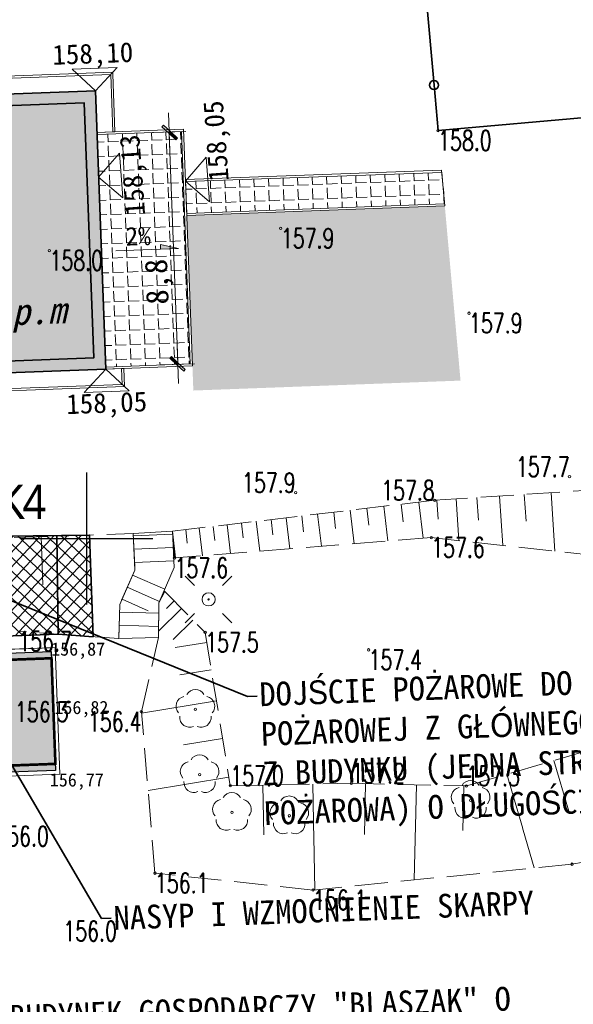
# Model space of a CAD drawing. Header units: feet. Extents: x 7493062 to 7493341, y 5986535 to 5986725.
# Tile 13 of 16: x 7493197 to 7493218, y 5986632 to 5986670. Entities that reach past the tile are written whole.
import ezdxf
from ezdxf import colors
from ezdxf.entities.mleader import LeaderData, LeaderLine
from ezdxf.enums import TextEntityAlignment as Align
from ezdxf.math import Vec2, Vec3

# ---------------------------------------------------------------- set-up
doc = ezdxf.new("R2010")
doc.units = ezdxf.units.FT
doc.header["$MEASUREMENT"] = 0
for name, pattern in [('1', [0]), ('1_1', [0]), ('1_OTKS', [0]), ('1_OTKSG', [0]), ('1_OTRK', [1.75, 1.25, -0.5]), ('1_OTRKG', [1.75, 1.25, -0.5]), ('HIDDEN2', [4.7625, 3.175, -1.5875])]:
    doc.linetypes.add(name, pattern=pattern)
doc.layers.get('0').update_dxf_attribs({"color": 250, "linetype": 'CONTINUOUS', "lineweight": 100})
doc.layers.get('Defpoints').update_dxf_attribs({"linetype": 'CONTINUOUS'})
doc.layers.add('1_DZIALKI', color=7, linetype='CONTINUOUS')
doc.layers.add('A_OZN_OPIS', color=7, linetype='CONTINUOUS')
for name, color, linetype, lineweight in [('_droga', 7, 'CONTINUOUS', 30), ('_k_droga', 3, 'CONTINUOUS', 30), ('_k_kreskowanie', 250, 'CONTINUOUS', 5), ('_k_opis', 1, 'CONTINUOUS', 13), ('_k_skarpa', 7, 'CONTINUOUS', 35), ('_k_widok', 7, 'CONTINUOUS', 18), ('_k_wymiar', 7, 'CONTINUOUS', 13), ('_k_zarys', 7, 'HIDDEN2', 20), ('_k_ściany', 7, 'CONTINUOUS', 35), ('KANALIZACJA SANITARNA PROJ.', 32, 'CONTINUOUS', 0), ('Obrys', 7, 'CONTINUOUS', 25), ('OTK_L_6', 7, '1_OTKS', 18), ('OTO_L_0', 7, 'CONTINUOUS', 35), ('OTR_L_1', 7, '1_OTRK', 18), ('OTR_T_1', 7, 'CONTINUOUS', 18), ('OTZ_T_0', 250, 'CONTINUOUS', 18), ('SIATKA_L_0', 7, '1', 25), ('SUE_T_3', 7, 'CONTINUOUS', 18), ('SUP_T_2', 7, 'CONTINUOUS', 18), ('WYMIAR-ARCH', 7, 'CONTINUOUS', 9)]:
    doc.layers.add(name, color=color, linetype=linetype, lineweight=lineweight)
doc.layers.add('_k_niewidoczna', color=72, linetype='CONTINUOUS', lineweight=9, plot=False)
doc.styles.add('GENERATED_STYLE_1', font='MS Gothic.ttf')
doc.styles.add('GENERATED_STYLE_6', font='GOTHICBI.TTF')
doc.styles.get("Standard").update_dxf_attribs({"font": 'Simplex.SHX'})
doc.dimstyles.new('zag 500', dxfattribs={"dimtxt": 0.85, "dimasz": 0.09, "dimexe": 1.25, "dimexo": 0.625, "dimgap": 0.1, "dimtad": 1, "dimtxsty": 'GENERATED_STYLE_1', "dimblk": 'W', "dimcen": 2.5, "dimse1": 1, "dimse2": 1, "dimclrd": 7, "dimclrt": 256, "dimadec": 0, "dimazin": 0, "dimtfac": 1, "dimtmove": 0, "dimatfit": 0, "dimfxl": 1.25, "dimlwd": 5, "dimarcsym": 0})

# ---------------------------------------------------------------- blocks, each defined once
blk = doc.blocks.new('2_OTRN')
at = {"linetype": 'Continuous'}
blk.add_circle((0, 0), 0.045, dxfattribs=at)
blk = doc.blocks.new('2_OTZL')
at = {"linetype": 'Continuous'}
blk.add_circle((0, 0), 0.045, dxfattribs=at)
for centre, start, end in [((0, 0.375), 30.1401, 149.8599), ((-0.357, 0.116), 102.1445, 221.86), ((0.357, 0.116), 318.14, 77.8555), ((-0.22, -0.303), 174.1482, 293.8542), ((0.22, -0.303), 246.1458, 5.8518)]:
    blk.add_arc(centre, 0.375, start, end, dxfattribs=at)
blk = doc.blocks.new('4_SUEO_W')
at = {"linetype": 'Continuous'}
for p, q in [((-0.53035, 0.53035), (-0.8839, 0.8839)), ((0.53035, 0.53035), (0.8839, 0.8839)), ((-0.53035, -0.53035), (-0.8839, -0.8839)), ((0.53035, -0.53035), (0.8839, -0.8839))]:
    blk.add_line(p, q, dxfattribs=at)
blk.add_circle((0, 0), 0.025, dxfattribs=at)
blk = doc.blocks.new('4_SUPP')
at = {"linetype": 'Continuous'}
blk.add_circle((0, 0), 0.25, dxfattribs=at)
blk = doc.blocks.new('KM_Lutry')
at = {"layer": '_k_kreskowanie'}
h = blk.add_hatch(color=7, dxfattribs=at)
h.dxf.hatch_style = 1
h.paths.add_polyline_path([(0, 9.57), (0.44, 9.57), (0.44, 10.1), (18.41, 10.1), (18.41, 0.44), (10.79, 0.44), (10.79, 1.44), (10.12, 1.44), (10.12, 1), (10.35, 1), (10.35, 0), (18.85, 0), (18.85, 10.54), (0, 10.54)])
h.paths.add_polyline_path([(0, 5.38), (0.44, 5.38), (0.44, 8.53), (0, 8.53)], flags=17)
h.paths.add_polyline_path([(0.44, 3.88), (0, 3.88), (0, 0), (8.19, 0), (8.19, 1), (8.42, 1), (8.42, 1.44), (7.75, 1.44), (7.75, 0.44), (0.44, 0.44)], flags=17)
at = {"layer": '_k_widok', "transparency": 33554559}
h = blk.add_hatch(color=31, dxfattribs=at)
h.dxf.hatch_style = 1
h.paths.add_polyline_path([(18.41, 10.1), (0.44, 10.1), (0.44, 0.44), (7.75, 0.44), (7.75, 1.44), (8.51, 1.44), (10.79, 1.44), (10.79, 0.44), (18.41, 0.44)])
at = {"layer": '_k_widok', "ltscale": 0.1}
h = blk.add_hatch(color=256, dxfattribs=at)
h.dxf.hatch_style = 1
h.paths.add_polyline_path([(-0.5, 9.05), (-1.688, 10.048), (-1.696, 8.062)])
h = blk.add_hatch(color=256, dxfattribs=at)
h.dxf.hatch_style = 1
h.paths.add_polyline_path([(-0.5, 4.63), (-1.688, 5.628), (-1.696, 3.642)])
h = blk.add_hatch(color=256, dxfattribs=at)
h.dxf.hatch_style = 1
h.paths.add_polyline_path([(9.27, -0.5), (8.272, -1.688), (10.258, -1.696)])
at = {"layer": '_k_widok', "color": 250, "ltscale": 0.1}
for points in [[(-1.688, 10.048), (-1.696, 8.062), (-0.5, 9.05), (-1.688, 10.048)], [(-1.688, 5.628), (-1.696, 3.642), (-0.5, 4.63), (-1.688, 5.628)], [(8.272, -1.688), (10.258, -1.696), (9.27, -0.5), (8.272, -1.688)]]:
    blk.add_lwpolyline(points, dxfattribs=at)
at = {"layer": '_k_widok'}
for points in [[(0, 9.57), (0.44, 9.57), (0.44, 8.53), (0, 8.53)], [(0, 5.38), (0.44, 5.38), (0.44, 3.88), (0, 3.88)], [(8.42, 1), (10.12, 1), (10.12, 1.44), (8.42, 1.44)]]:
    blk.add_lwpolyline(points, close=True, dxfattribs=at)
at = {"layer": '_k_zarys', "ltscale": 0.1}
blk.add_lwpolyline([(8.19, 0), (10.35, 0)], dxfattribs=at)
at = {"layer": '_k_ściany'}
for points in [[(0, 9.57), (0, 10.54), (18.85, 10.54), (18.85, 0), (10.35, 0), (10.35, 1), (10.12, 1)], [(0.44, 9.57), (0.44, 10.1), (18.41, 10.1), (18.41, 0.44), (10.79, 0.44), (10.79, 1.44), (10.12, 1.44)], [(0, 9.57), (0.44, 9.57)], [(0, 5.38), (0, 8.53)], [(0, 8.53), (0.44, 8.53)], [(0.44, 5.38), (0.44, 8.53)], [(0, 5.38), (0.44, 5.38)], [(8.42, 1), (8.19, 1), (8.19, 0), (0, 0), (0, 3.88)], [(0, 3.88), (0.44, 3.88)], [(8.42, 1.44), (7.75, 1.44), (7.75, 0.44), (0.44, 0.44), (0.44, 3.88)], [(8.42, 1), (8.42, 1.44)], [(10.12, 1.44), (10.12, 1)]]:
    blk.add_lwpolyline(points, dxfattribs=at)
at = {"layer": 'Obrys', "lineweight": 25}
blk.add_circle((3.568, 5.922), 1.5, dxfattribs=at)
at = {"layer": 'A_OZN_OPIS', "linetype": 'Continuous', "insert": (9.911, 1.506), "char_height": 1, "width": 22.73026, "attachment_point": 8, "rotation": 0, "style": 'GENERATED_STYLE_6'}
blk.add_mtext('\\A1;±{\\fMS Gothic|b1|i1|c238|p49;0,00 = 158,15 m.n.p.m}', dxfattribs=at)
at = {"layer": 'Obrys', "lineweight": 20, "char_height": 1.5911, "width": 1.76347, "attachment_point": 3, "rotation": 357.4021, "style": 'GENERATED_STYLE_1'}
for s, insert in [('{\\fVerdana|b0|i0|c238|p34;I}', (9.331, 7.398)), ('{\\fVerdana|b0|i0|c238|p34;1}', (4.109, 6.737))]:
    blk.add_mtext(s, dxfattribs=dict(at, insert=insert))
blk = doc.blocks.new('spadek')
at = {"transparency": 33554559}
h = blk.add_hatch(color=256, dxfattribs=at)
h.dxf.hatch_style = 1
h.paths.add_polyline_path([(0, 0), (-0.258, -0.81), (-0.043, -0.879)])
at = {"layer": '_k_widok'}
blk.add_lwpolyline([(-0.902, -2.834), (0, 0), (-0.043, -0.879), (-0.258, -0.81)], dxfattribs=at)
blk = doc.blocks.new('W')
at = {"layer": 'WYMIAR-ARCH'}
h = blk.add_hatch(color=256, dxfattribs=at)
h.paths.add_polyline_path([(0, 0.76), (0, 0), (0.65, 0), (2.98, 2.33), (2.27, 3.04)])
h.paths.add_polyline_path([(-0.56, 0.21), (-0.76, 0), (0, 0), (0, 0.76)])
h.paths.add_polyline_path([(0, -0.65), (0.15, -0.5), (0.65, 0), (0, 0)])
h.paths.add_polyline_path([(0, 0), (-0.76, 0), (-3.39, -2.62), (-2.68, -3.33), (0, -0.65)])
blk.add_hatch(color=256, dxfattribs=at).paths.add_polyline_path([(-0.76, 0), (-3.39, -2.62), (-2.68, -3.33), (0, -0.65), (0, 0)])
for p, q in [((0, -7), (0, 7)), ((-8, 0), (8, 0)), ((-0.56, 0.21), (-3.39, -2.62)), ((-0.56, 0.21), (2.27, 3.04)), ((0.15, -0.5), (2.98, 2.33)), ((2.27, 3.04), (2.98, 2.33)), ((-3.39, -2.62), (-2.68, -3.33)), ((0.15, -0.5), (-2.68, -3.33))]:
    blk.add_line(p, q, dxfattribs=at)
blk = doc.blocks.new('*D467')
at = {"layer": '_k_wymiar', "color": 7, "lineweight": 5, "transparency": 16777216}
blk.add_line((42.583, 27.995), (42.583, 36.615), dxfattribs=at)
at = {"layer": 'Defpoints', "color": 0, "lineweight": 100, "transparency": 16777216}
for p in [(39.851, 36.705), (42.583, 36.705), (39.851, 27.905)]:
    blk.add_point(p, dxfattribs=at)
at = {"layer": '_k_wymiar', "color": 7, "lineweight": 5, "transparency": 16777216, "xscale": 0.09, "yscale": 0.09, "zscale": 0.09}
for p, rotation in [((42.583, 36.705), 90.00000000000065), ((42.583, 27.905), 270.0000000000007)]:
    blk.add_blockref('W', p, dxfattribs=dict(at, rotation=rotation))
at = {"layer": '_k_wymiar', "transparency": 16777216, "insert": (42.004, 31.057), "char_height": 0.85, "attachment_point": 5, "rotation": 90, "style": 'GENERATED_STYLE_1'}
blk.add_mtext('8,8', dxfattribs=at)
blk = doc.blocks.new('dz_89')
at = {"layer": '_k_droga', "transparency": 33554483}
h = blk.add_hatch(color=1, dxfattribs=at)
h.dxf.hatch_style = 1
h.paths.add_polyline_path([(37.393, 16.97), (32.135, 16.97, 0.189501), (24.644, 14.025, -0.021986), (24.89, 13.09, 0.037008), (26.512, 12.97), (37.393, 12.97)], flags=17)
h.paths.add_polyline_path([(25.475, -23.498), (21.921, -23.92, -0.097719), (21.101, -19.741), (21.141, 10.746, 0.180353), (19.438, 15.331), (16.177, 19.107, -0.090114), (14.18, 22.495), (17.933, 23.878, 0.090114), (19.204, 21.722), (21.215, 19.394, 0.217942), (26.512, 16.97), (37.393, 16.97), (37.393, 12.97), (32.135, 12.97, 0.413835), (25.135, 5.979), (25.1, -21.228, 0.082721)])
h = blk.add_hatch(color=1, dxfattribs=at)
h.dxf.hatch_style = 1
h.paths.add_polyline_path([(37.393, 16.97), (32.135, 16.97, 0.189501), (24.644, 14.025, -0.021986), (24.89, 13.09, 0.037008), (26.512, 12.97), (37.393, 12.97)])
at = {"layer": '_k_kreskowanie'}
h = blk.add_hatch(dxfattribs=at)
h.set_pattern_fill('ANGLE', color=256, scale=2)
h.set_pattern_definition([(360, (39.85144, 36.70536), (0, 0.55), [0.4, -0.15]), (90, (39.85144, 36.70536), (-0.55, 3e-17), [0.4, -0.15])])
h.paths.add_polyline_path([(39.851, 27.905), (43.051, 27.905), (43.051, 36.705), (39.851, 36.705)])
h = blk.add_hatch(dxfattribs=at)
h.set_pattern_fill('ANGLE', color=256, scale=2)
h.set_pattern_definition([(360, (43.11144, 34.80267), (0, 0.55), [0.4, -0.15]), (90, (43.11144, 34.80267), (-0.55, 3e-17), [0.4, -0.15])])
h.paths.add_polyline_path([(52.83, 34.795), (43.111, 34.803), (43.111, 33.603), (52.892, 33.603)])
at = {"layer": '_k_widok', "true_color": 0xffffff, "transparency": 33554559}
h = blk.add_hatch(color=7, dxfattribs=at)
h.dxf.hatch_style = 1
edge = h.paths.add_edge_path()
edge.add_line((25.62, -5.244), (25.634, 5.479))
edge.add_arc((32.884, 5.47), 7.25, 90, 179.926, ccw=False)
edge.add_line((32.884, 12.72), (37.393, 12.72))
edge.add_line((37.393, 12.72), (37.393, 17.22))
edge.add_line((37.393, 17.22), (27.071, 17.22))
edge.add_arc((27.071, 24.47), 7.25, 220.8203, 270, ccw=False)
edge.add_line((21.585, 19.731), (19.582, 22.048))
edge.add_arc((24.501, 26.297), 6.5, 180.0009, 220.8204, ccw=False)
edge.add_line((18.001, 26.297), (18.001, 37.625))
edge.add_line((18.001, 37.625), (13.001, 37.625))
edge.add_line((13.001, 37.625), (13.001, 26.297))
edge.add_arc((24.502, 26.297), 11.5, 180.0006, 220.8202)
edge.add_line((15.799, 18.78), (19.06, 15.005))
edge.add_arc((14.141, 10.756), 6.5, -0.0737, 40.8197, ccw=False)
edge.add_line((20.641, 10.747), (20.601, -19.74))
edge.add_line((20.601, -19.74), (20.44, -24.096))
edge.add_line((20.44, -24.096), (27.266, -23.285))
edge.add_line((27.266, -23.285), (25.6, -21.229))
edge.add_line((25.6, -21.229), (25.62, -5.244))
at = {"layer": '_k_widok', "true_color": 0x727430, "transparency": 33554483}
h = blk.add_hatch(color=67, dxfattribs=at)
h.dxf.hatch_style = 1
h.paths.add_polyline_path([(52.895, 33.523), (43.131, 33.523), (43.131, 26.894), (53.244, 26.894)])
at = {"layer": '_droga'}
blk.add_lwpolyline([(20.44, -24.096), (20.44, -24.096), (20.601, -19.74), (20.641, 10.747, 0.180349), (19.06, 15.005), (15.799, 18.78, -0.180016), (13.001, 26.297), (13.001, 37.625), (13.001, 37.625), (18.001, 37.625), (18.001, 26.297, 0.180016), (19.582, 22.048), (19.706, 21.905), (21.585, 19.731, 0.217942), (27.071, 17.22), (37.393, 17.22), (37.393, 12.72), (32.884, 12.72, 0.413835), (25.634, 5.479), (25.62, -5.244), (25.6, -21.229), (27.266, -23.285), (20.44, -24.096)], format="xyb", dxfattribs=at)
at = {"layer": '_k_skarpa'}
blk.add_lwpolyline([(38.993, 17.727), (37.68, 17.87), (31.551, 17.87), (31.551, 21.755), (39.008, 21.575), (38.993, 17.727)], dxfattribs=at)
at = {"layer": '_k_widok'}
for points in [[(40.7, 39.214), (39.851, 38.365), (39.003, 39.214), (40.7, 39.214)], [(21.001, 38.365), (21.001, 37.775), (20.401, 37.775), (20.401, 38.965), (40.451, 38.965), (40.451, 36.785), (39.851, 36.785), (39.851, 38.365), (21.001, 38.365)], [(40.731, 34.279), (39.851, 35.095), (40.668, 35.975), (40.731, 34.279)], [(44.011, 34.006), (43.131, 34.823), (43.948, 35.702), (44.011, 34.006)], [(39.003, 26.977), (39.851, 27.825), (40.7, 26.977), (39.003, 26.977)]]:
    blk.add_lwpolyline(points, dxfattribs=at)
for points in [[(20.321, 37.775), (20.401, 37.775), (20.401, 38.965), (40.451, 38.965), (40.451, 36.785), (40.531, 36.785), (40.531, 38.965), (40.531, 39.045), (20.321, 39.045)], [(39.851, 36.785), (43.131, 36.785), (43.131, 27.825), (39.851, 27.825)], [(39.851, 36.705), (43.051, 36.705), (43.051, 27.905), (39.851, 27.905)], [(32.431, 27.825), (40.451, 27.825), (40.451, 27.225), (32.431, 27.225)], [(32.431, 27.225), (40.451, 27.225), (40.451, 27.825), (40.531, 27.825), (40.531, 27.145), (32.431, 27.145)]]:
    blk.add_lwpolyline(points, close=True, dxfattribs=at)
for points in [[(12.851, 37.775), (12.851, 37.775), (18.151, 37.775), (18.151, 26.297, 0.180016), (19.696, 22.146), (19.82, 22.003), (21.698, 19.829, 0.217942), (27.071, 17.37), (37.543, 17.37), (37.543, 12.57), (32.884, 12.57, 0.413835), (25.784, 5.479), (25.77, -5.244), (25.75, -21.176), (27.442, -23.264), (20.29, -24.114), (20.451, -19.737), (20.491, 10.747, 0.180349), (18.946, 14.907), (15.685, 18.682, -0.180016), (12.851, 26.297), (12.851, 26.375)], [(19.696, 22.146), (21.698, 19.829, 0.217942), (27.071, 17.37), (37.393, 17.37)]]:
    blk.add_lwpolyline(points, format="xyb", dxfattribs=at)
at = {"layer": '_k_widok', "color": 7}
for points in [[(43.131, 34.883), (52.826, 34.883), (52.895, 33.523), (43.131, 33.523)], [(43.131, 34.803), (52.83, 34.795), (52.892, 33.603), (43.131, 33.603)]]:
    blk.add_lwpolyline(points, close=True, dxfattribs=at)
at = {"layer": '_k_zarys', "color": 1, "ltscale": 0.3, "const_width": 0.1}
for points in [[(21.215, 19.394, 0.217939), (26.512, 16.97), (37.393, 16.97)], [(37.393, 12.97), (26.512, 12.97, -0.217938), (18.188, 16.779, -0.217938)], [(21.135, 5.984), (21.135, 5.984, -0.413835), (32.135, 16.97), (37.393, 16.97), (37.393, 12.97), (32.135, 12.97, 0.413835), (25.135, 5.979), (25.135, 5.979)]]:
    blk.add_lwpolyline(points, format="xyb", dxfattribs=at)
at = {"layer": '_k_widok', "color": 1, "xscale": -0.8, "yscale": 0.8, "zscale": 0.8, "rotation": 252.3426731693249}
blk.add_blockref('spadek', (42.772, 32.287), dxfattribs=at)
at = {"layer": '_k_ściany'}
blk.add_blockref('KM_Lutry', (21.001, 27.825), dxfattribs=at)
at = {"layer": '1_DZIALKI', "lineweight": 9, "style": 'GENERATED_STYLE_1'}
for s, rotation, p in [('158,10', 0, (39.802, 39.686)), ('158,05', 92.1269, (44.429, 36.301)), ('158,13', 92.1269, (41.221, 35.132))]:
    blk.add_text(s, height=0.75, rotation=rotation, dxfattribs=at).set_placement(p, align=Align.MIDDLE)
at = {"layer": '_k_opis', "color": 7, "style": 'GENERATED_STYLE_1'}
blk.add_text('2%%%', height=0.7, rotation=359.3864, dxfattribs=at).set_placement((41.262, 32.807), align=Align.MIDDLE)
at = {"layer": '_k_wymiar'}
dim = blk.add_linear_dim(base=(42.583, 36.705), p1=(39.851, 27.905), p2=(39.851, 36.705), angle=90, dimstyle='zag 500', dxfattribs=at)
dim.commit()
dim.dimension.update_dxf_attribs({"geometry": '*D467', "text_midpoint": (42.583, 31.057), "dimtype": 161})
at = {"layer": '_k_widok'}
ml = blk.add_multileader_mtext('Standard', dxfattribs=at)
ml.set_content('{\\fMS Gothic|b0|i0|c128|p49;DOJ}Ś{\\fMS Gothic|b0|i0|c128|p49;CIE PO}Ż{\\fMS Gothic|b0|i0|c128|p49;AROWE DO DROGI PO}Ż{\\fMS Gothic|b0|i0|c128|p49;AROWEJ Z G}Ł{\\fMS Gothic|b0|i0|c128|p49;ÓWNEGO WYJ}Ś{\\fMS Gothic|b0|i0|c128|p49;CIA Z BUDYNKU (JEDNA STREFA PO}Ż{\\fMS Gothic|b0|i0|c128|p49;AROWA) O D}Ł{\\fMS Gothic|b0|i0|c128|p49;UGO}Ś{\\fMS Gothic|b0|i0|c128|p49;CI L=1}8,20{\\fMS Gothic|b0|i0|c128|p49;m}', color=256, style='GENERATED_STYLE_1')
ml.set_leader_properties()
ml.build(insert=Vec2(0, 0))
ml.multileader.update_dxf_attribs({"text_right_attachment_type": 6, "dogleg_length": 0.36, "arrow_head_size": 1})
ctx = ml.context
ctx.base_point, ctx.char_height, ctx.arrow_head_size, ctx.landing_gap_size, ctx.plane_origin = Vec3(45.113, 15.253), 0.9, 1, 0.09, Vec3(15.533, 9.533)
ctx.right_attachment = 6
notes = []
notes.append((ctx, [(1, (1, 1, 0), (44.753, 15.253), (1, 0), 0.36, [(0, [(20.197, 26.285)], 0, [])])]))
ctx.mtext.insert, ctx.mtext.width, ctx.mtext.flow_direction = Vec3(45.203, 15.76), 18.71097, 5
ctx.mtext.has_bg_fill, ctx.mtext.bg_color, ctx.mtext.bg_scale_factor, ctx.mtext.bg_transparency, ctx.mtext.use_window_bg_color = 1, -1073741824, 1.5, 0, 1
for ctx, leaders in notes:
    for number, flags, end, landing, length, lines in leaders:
        leader = LeaderData()
        leader.index, (leader.has_last_leader_line, leader.has_dogleg_vector, leader.attachment_direction) = number, flags
        leader.last_leader_point, leader.dogleg_vector, leader.dogleg_length = Vec3(end), Vec3(landing), length
        for number, points, colour, breaks in lines:
            line = LeaderLine()
            line.index, line.vertices, line.color, line.breaks = number, Vec3.list(points), colors.encode_raw_color(colour), breaks
            leader.lines.append(line)
        ctx.leaders.append(leader)
at = {"layer": '_k_skarpa'}
blk.add_lwpolyline([(37.68, 17.87), (37.77, 21.605)], dxfattribs=at)
at = {"layer": '1_DZIALKI', "lineweight": 9, "style": 'GENERATED_STYLE_1'}
blk.add_text('158,05', height=0.75, rotation=0, dxfattribs=at).set_placement((39.837, 26.456), align=Align.MIDDLE)
at = {"layer": '_k_widok'}
ml = blk.add_multileader_mtext('Standard', dxfattribs=at)
ml.set_content('{\\fMS Gothic|b0|i0|c128|p49;BUDYNEK }GOSPODARCZY {\\fMS Gothic|b0|i0|c128|p49;"BLASZAK"} O WYMIARZE  3mx6m I WYSOKOŚCI 2,3m  {\\fMS Gothic|b0|i0|c128|p49;PRZEZNACZONY DO ROZBIÓRKI }', color=256, style='GENERATED_STYLE_1')
ml.set_leader_properties()
ml.build(insert=Vec2(0, 0))
ml.multileader.update_dxf_attribs({"text_right_attachment_type": 6, "dogleg_length": 0.36, "arrow_head_size": 1})
ctx = ml.context
ctx.base_point, ctx.char_height, ctx.arrow_head_size, ctx.landing_gap_size, ctx.plane_origin = Vec3(35.207, 3.456), 0.9, 1, 0.09, Vec3(24.141, -5.754)
ctx.right_attachment = 6
notes = []
notes.append((ctx, [(1, (1, 1, 0), (34.847, 3.456), (1, 0), 0.36, [(0, [(25.879, 10.999)], 0, [])])]))
ctx.mtext.insert, ctx.mtext.width, ctx.mtext.flow_direction = Vec3(35.297, 3.908), 23.05638, 5
ctx.mtext.has_bg_fill, ctx.mtext.bg_color, ctx.mtext.bg_scale_factor, ctx.mtext.bg_transparency, ctx.mtext.use_window_bg_color = 1, -1073741824, 1.5, 0, 1
for ctx, leaders in notes:
    for number, flags, end, landing, length, lines in leaders:
        leader = LeaderData()
        leader.index, (leader.has_last_leader_line, leader.has_dogleg_vector, leader.attachment_direction) = number, flags
        leader.last_leader_point, leader.dogleg_vector, leader.dogleg_length = Vec3(end), Vec3(landing), length
        for number, points, colour, breaks in lines:
            line = LeaderLine()
            line.index, line.vertices, line.color, line.breaks = number, Vec3.list(points), colors.encode_raw_color(colour), breaks
            leader.lines.append(line)
        ctx.leaders.append(leader)
ml = blk.add_multileader_mtext('Standard', dxfattribs=at)
ml.set_content('NASYP I WZMOCNIENIE SKARPY', color=256, style='GENERATED_STYLE_1')
ml.set_leader_properties()
ml.build(insert=Vec2(0, 0))
ml.multileader.update_dxf_attribs({"text_right_attachment_type": 6, "dogleg_length": 0.36, "arrow_head_size": 1})
ctx = ml.context
ctx.base_point, ctx.char_height, ctx.arrow_head_size, ctx.landing_gap_size, ctx.plane_origin = Vec3(39.284, 7.056), 0.9, 1, 0.09, Vec3(9.704, 1.336)
ctx.right_attachment = 6
notes = []
notes.append((ctx, [(1, (1, 1, 0), (38.924, 7.056), (1, 0), 0.36, [(1, [(25.31, 19.32), (32.688, 18.65)], 0, [])])]))
ctx.mtext.insert, ctx.mtext.width, ctx.mtext.flow_direction = Vec3(39.374, 7.508), 18.1442, 5
ctx.mtext.has_bg_fill, ctx.mtext.bg_color, ctx.mtext.bg_scale_factor, ctx.mtext.bg_transparency, ctx.mtext.use_window_bg_color = 1, -1073741824, 1.5, 0, 1
for ctx, leaders in notes:
    for number, flags, end, landing, length, lines in leaders:
        leader = LeaderData()
        leader.index, (leader.has_last_leader_line, leader.has_dogleg_vector, leader.attachment_direction) = number, flags
        leader.last_leader_point, leader.dogleg_vector, leader.dogleg_length = Vec3(end), Vec3(landing), length
        for number, points, colour, breaks in lines:
            line = LeaderLine()
            line.index, line.vertices, line.color, line.breaks = number, Vec3.list(points), colors.encode_raw_color(colour), breaks
            leader.lines.append(line)
        ctx.leaders.append(leader)
at = {"layer": '_k_kreskowanie'}
h = blk.add_hatch(dxfattribs=at)
h.set_pattern_fill('ANSI37', color=256, scale=3)
h.paths.add_polyline_path([(39.008, 21.575), (31.551, 21.755), (31.551, 17.87), (37.68, 17.87), (38.993, 17.727)])
h.paths.add_polyline_path([(28.991, 21.825), (23.008, 21.987), (19.237, 23.745), (20.074, 22.473), (22.077, 20.155), (24.325, 18.468), (26.826, 17.874), (28.991, 17.87)])

msp = doc.modelspace()

# ---------------------------------------------------------------- block references
at = {"layer": '_k_ściany', "rotation": 2.126854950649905}
msp.add_blockref('dz_89', (7493161.929, 5986627.127), dxfattribs=at)

# ---------------------------------------------------------------- next in the draw order: linework, layer by layer
at = {"layer": 'OTK_L_6', "linetype": '1_OTKS'}
for p, q in [((7493201.76, 5986650.19), (7493203.24, 5986650.28)), ((7493203.24, 5986650.28), (7493203.31, 5986648.91)), ((7493203.31, 5986648.91), (7493202.73, 5986647.57)), ((7493202.73, 5986647.57), (7493202.71, 5986646.26)), ((7493202.71, 5986646.26), (7493201.21, 5986646.22))]:
    msp.add_line(p, q, dxfattribs=at)
at = {"layer": 'OTK_L_6', "linetype": '1_OTKSG'}
for p, q in [((7493201.76, 5986650.19), (7493201.82, 5986648.81)), ((7493201.82, 5986648.81), (7493201.25, 5986647.51)), ((7493201.25, 5986647.51), (7493201.21, 5986646.22))]:
    msp.add_line(p, q, dxfattribs=at)
at = {"layer": 'OTK_L_6', "linetype": '1_1'}
for p, q in [((7493201.764, 5986650.099), (7493203.246, 5986650.163)), ((7493201.786, 5986649.599), (7493203.271, 5986649.664)), ((7493201.807, 5986649.1), (7493203.297, 5986649.164)), ((7493201.736, 5986648.618), (7493202.952, 5986648.084)), ((7493201.535, 5986648.16), (7493202.754, 5986647.625)), ((7493201.334, 5986647.702), (7493202.325, 5986647.267)), ((7493201.241, 5986647.22), (7493202.724, 5986647.174)), ((7493201.225, 5986646.72), (7493202.716, 5986646.674))]:
    msp.add_line(p, q, dxfattribs=at)
msp.add_point((7493201.21, 5986646.22), dxfattribs=at)
at = {"layer": 'OTO_L_0'}
for p, q in [((7493212.46, 5986674.63), (7493213.135, 5986667.16)), ((7493213.135, 5986667.16), (7493213.29, 5986665.44)), ((7493213.29, 5986665.44), (7493220.76, 5986666.11))]:
    msp.add_line(p, q, dxfattribs=at)
msp.add_circle((7493213.135, 5986667.16), 0.17, dxfattribs=at)
at = {"layer": 'OTR_L_1', "linetype": '1_OTRKG'}
for p, q in [((7493213.16, 5986651.45), (7493219.89, 5986651.89)), ((7493203.24, 5986650.28), (7493213.16, 5986651.45)), ((7493197.26, 5986650.04), (7493201.76, 5986650.19)), ((7493202.95, 5986648), (7493204.48, 5986646.45)), ((7493204.48, 5986646.45), (7493205.43, 5986640.65)), ((7493214.36, 5986640.64), (7493220.05, 5986642.3)), ((7493205.43, 5986640.65), (7493210.01, 5986640.74)), ((7493210.01, 5986640.74), (7493214.36, 5986640.64))]:
    msp.add_line(p, q, dxfattribs=at)
at = {"layer": 'OTR_L_1', "linetype": '1_1'}
for p, q in [((7493217.565, 5986651.738), (7493217.709, 5986649.528)), ((7493212.562, 5986651.379), (7493212.723, 5986650.016)), ((7493213.244, 5986651.456), (7493213.292, 5986650.731)), ((7493213.969, 5986651.503), (7493214.072, 5986649.926)), ((7493214.757, 5986651.554), (7493214.814, 5986650.696)), ((7493215.615, 5986651.611), (7493215.738, 5986649.743)), ((7493216.549, 5986651.672), (7493216.615, 5986650.656)), ((7493209.34, 5986650.999), (7493209.413, 5986650.379)), ((7493209.96, 5986651.073), (7493210.109, 5986649.808)), ((7493210.592, 5986651.147), (7493210.668, 5986650.503)), ((7493211.236, 5986651.223), (7493211.391, 5986649.91)), ((7493211.893, 5986651.301), (7493211.972, 5986650.631)), ((7493205.856, 5986650.588), (7493205.921, 5986650.035)), ((7493206.409, 5986650.654), (7493206.542, 5986649.526)), ((7493206.973, 5986650.72), (7493207.041, 5986650.145)), ((7493207.548, 5986650.788), (7493207.686, 5986649.616)), ((7493208.134, 5986650.857), (7493208.205, 5986650.26)), ((7493208.731, 5986650.928), (7493208.875, 5986649.71)), ((7493203.24, 5986650.28), (7493203.359, 5986649.273)), ((7493203.743, 5986650.339), (7493203.804, 5986649.826)), ((7493204.257, 5986650.4), (7493204.38, 5986649.354)), ((7493204.779, 5986650.462), (7493204.842, 5986649.929)), ((7493205.312, 5986650.524), (7493205.441, 5986649.438)), ((7493198.282, 5986650.074), (7493198.342, 5986648.247)), ((7493200.109, 5986650.135), (7493200.237, 5986646.289)), ((7493203.301, 5986647.644), (7493203.012, 5986647.358)), ((7493203.587, 5986647.355), (7493202.714, 5986646.493)), ((7493204.018, 5986646.918), (7493203.275, 5986646.185)), ((7493204.542, 5986646.069), (7493203.345, 5986645.873)), ((7493204.711, 5986645.039), (7493203.527, 5986644.845)), ((7493204.905, 5986643.855), (7493202.075, 5986643.391)), ((7493205.137, 5986642.44), (7493203.666, 5986642.199)), ((7493217.668, 5986641.605), (7493218.23, 5986639.681)), ((7493205.378, 5986640.968), (7493202.319, 5986640.467)), ((7493215.893, 5986641.087), (7493216.929, 5986637.538)), ((7493206.657, 5986640.674), (7493206.694, 5986638.785)), ((7493208.546, 5986640.711), (7493208.625, 5986636.706)), ((7493210.548, 5986640.728), (7493210.504, 5986638.809)), ((7493212.467, 5986640.684), (7493212.384, 5986637.083)), ((7493214.268, 5986640.642), (7493214.229, 5986638.953))]:
    msp.add_line(p, q, dxfattribs=at)
at = {"layer": 'OTR_L_1', "linetype": '1_OTRK'}
for p, q in [((7493201.76, 5986650.19), (7493201.82, 5986648.81)), ((7493203.32, 5986649.27), (7493203.24, 5986650.28)), ((7493213.03, 5986650.04), (7493203.32, 5986649.27)), ((7493219.33, 5986649.35), (7493213.03, 5986650.04)), ((7493201.82, 5986648.81), (7493201.25, 5986647.51)), ((7493202.73, 5986647.57), (7493202.95, 5986648)), ((7493201.25, 5986647.51), (7493201.21, 5986646.22)), ((7493202.71, 5986646.26), (7493202.73, 5986647.57)), ((7493201.21, 5986646.22), (7493197.41, 5986646.49)), ((7493202.07, 5986643.45), (7493202.71, 5986646.26)), ((7493202.58, 5986637.34), (7493202.07, 5986643.45)), ((7493221.02, 5986638.14), (7493218.35, 5986637.68)), ((7493218.35, 5986637.68), (7493208.56, 5986636.7)), ((7493208.56, 5986636.7), (7493202.58, 5986637.34))]:
    msp.add_line(p, q, dxfattribs=at)
at = {"layer": 'OTR_L_1', "linetype": '1_1'}
msp.add_point((7493202.95, 5986648), dxfattribs=at)
at = {"layer": 'SIATKA_L_0', "linetype": '1'}
for p, q in [((7493200, 5986647.5), (7493200, 5986652.5)), ((7493197.5, 5986650), (7493202.5, 5986650))]:
    msp.add_line(p, q, dxfattribs=at)

# ---------------------------------------------------------------- next in the draw order: block references
at = {"layer": 'OTR_T_1'}
for p in [(7493213.29, 5986665.44), (7493207.34, 5986661.74), (7493198.59, 5986660.9), (7493214.46, 5986658.53), (7493218.26, 5986652.34), (7493207.9, 5986651.74), (7493213.16, 5986651.45), (7493213.03, 5986650.04), (7493203.32, 5986649.27), (7493204.48, 5986646.45), (7493210.66, 5986645.79), (7493199.31, 5986643.82), (7493202.07, 5986643.45), (7493205.43, 5986640.65), (7493210.01, 5986640.74), (7493214.36, 5986640.64), (7493218.35, 5986637.68), (7493202.58, 5986637.34), (7493208.56, 5986636.7), (7493201.14, 5986635.52)]:
    msp.add_blockref('2_OTRN', p, dxfattribs=at)
at = {"layer": 'OTZ_T_0'}
for p in [(7493204.11, 5986643.54), (7493204.27, 5986641.07), (7493214.52, 5986640.1), (7493205.49, 5986639.64), (7493207.66, 5986639.51)]:
    msp.add_blockref('2_OTZL', p, dxfattribs=at)
at = {"layer": 'SUE_T_3'}
for name in ['4_SUEO_W', '4_SUPP']:
    msp.add_blockref(name, (7493204.61, 5986647.7), dxfattribs=at)
at = {"layer": 'SUP_T_2'}
msp.add_blockref('4_SUPP', (7493204.61, 5986647.7), dxfattribs=at)

# ---------------------------------------------------------------- next in the draw order: texts
at = {"layer": '_k_niewidoczna', "char_height": 0.5, "width": 39.26184, "attachment_point": 2, "style": 'GENERATED_STYLE_1'}
for s, insert in [('{\\fMS Gothic|b0|i0|c128|p49;\\P156,8}7', (7493199.675, 5986646.904)), ('{\\fMS Gothic|b0|i0|c128|p49;\\P156,}82', (7493199.798, 5986644.694)), ('{\\fMS Gothic|b0|i0|c128|p49;\\P156,7}7', (7493199.624, 5986641.953))]:
    msp.add_mtext(s, dxfattribs=dict(at, insert=insert))
at = {"layer": 'KANALIZACJA SANITARNA PROJ.', "insert": (7493196.998, 5986651.384), "char_height": 1.3, "width": 1.12731, "attachment_point": 5}
msp.add_mtext('{\\fArial|b0|i0|c238|p34;\\W0.9;\\T0.9;SK4}', dxfattribs=at)
at = {"layer": 'OTR_T_1', "lineweight": 9, "width": 0.7}
for s, p in [('158.0', (7493213.29, 5986665.44)), ('157.9', (7493207.34, 5986661.74)), ('158.0', (7493198.59, 5986660.9)), ('157.9', (7493214.46, 5986658.53)), ('157.6', (7493213.03, 5986650.04)), ('157.6', (7493203.32, 5986649.27)), ('156.7', (7493197.41, 5986646.49)), ('157.5', (7493204.48, 5986646.45)), ('157.4', (7493210.66, 5986645.79)), ('156.0', (7493196.54, 5986639.11)), ('156.1', (7493202.58, 5986637.34)), ('156.1', (7493208.56, 5986636.7))]:
    msp.add_text(s, height=0.75, dxfattribs=at).set_placement(p, align=Align.TOP_LEFT)
for s, p in [('157.7', (7493218.26, 5986652.34)), ('157.9', (7493207.9, 5986651.74)), ('157.8', (7493213.16, 5986651.45))]:
    msp.add_text(s, height=0.75, dxfattribs=at).set_placement(p, align=Align.RIGHT)
for s, p in [('156.3', (7493199.31, 5986643.82)), ('156.4', (7493202.07, 5986643.45)), ('156.0', (7493201.14, 5986635.52))]:
    msp.add_text(s, height=0.75, dxfattribs=at).set_placement(p, align=Align.TOP_RIGHT)
for s, p in [('157.0', (7493205.43, 5986640.65)), ('157.2', (7493210.01, 5986640.74)), ('157.3', (7493214.36, 5986640.64))]:
    msp.add_text(s, height=0.75, dxfattribs=at).set_placement(p)

doc.saveas('drawing.dxf')
